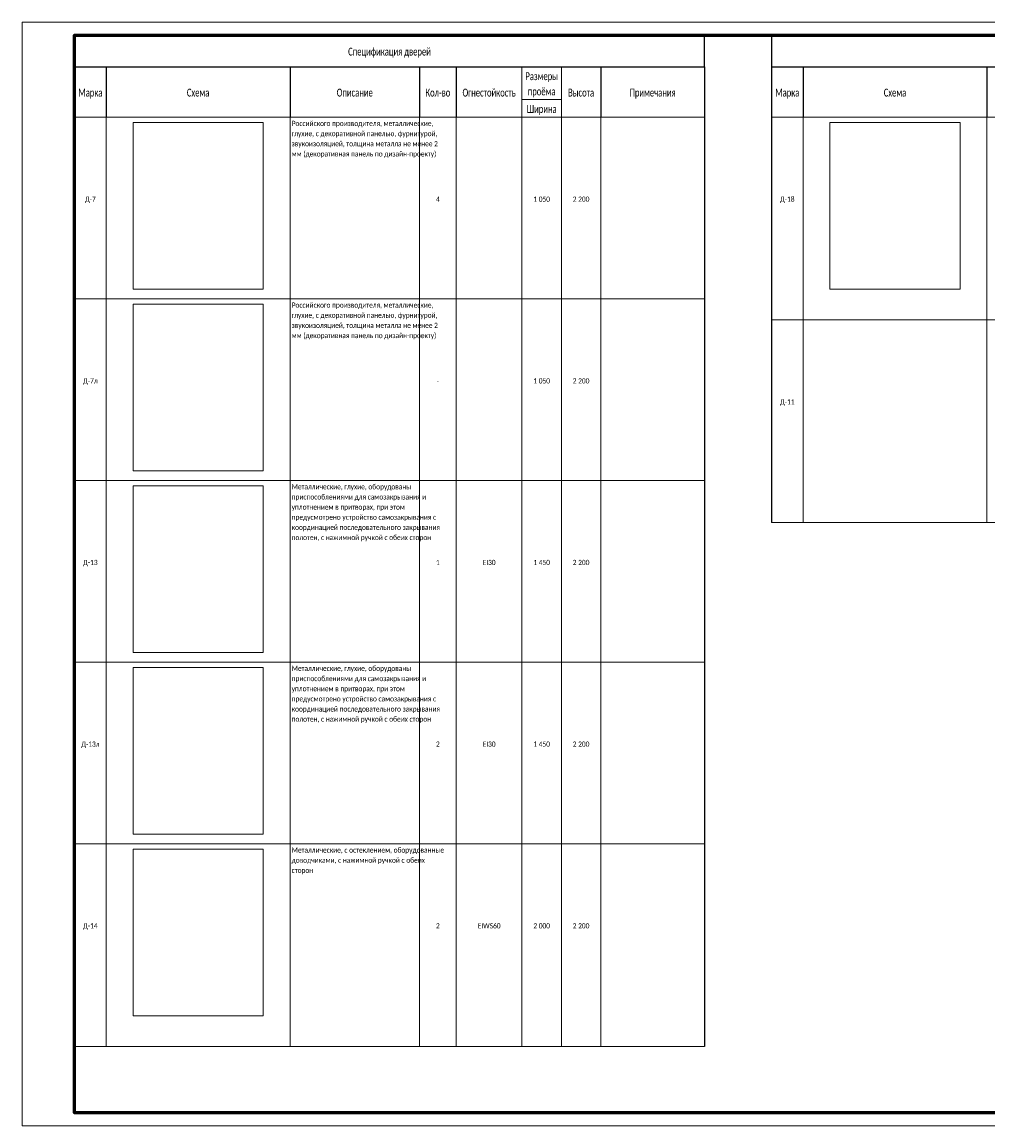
# Paper-space layout '3_Двери' of a CAD drawing. Header units: millimetres. Extents: x -3 to 879, y -117 to 490.
# Tile 1 of 4: x -3 to 365, y -2 to 418. Entities that reach past the tile are written whole.
import ezdxf
from ezdxf.enums import TextEntityAlignment as Align

# ---------------------------------------------------------------- set-up
doc = ezdxf.new("R2010")
doc.units = ezdxf.units.MM
doc.layers.get('Defpoints').update_dxf_attribs({"color": 31})
doc.layers.add('Подпись', color=7, linetype='Continuous')
doc.styles.add('Calibri Light_2', font='Calibri light.ttf', dxfattribs={"width": 0.7, "height": 250})
doc.styles.add('Calibri Light_4', font='Calibri light.ttf', dxfattribs={"width": 0.75, "height": 250})
doc.styles.add('fl_iso paper', font='isocpeur.ttf', dxfattribs={"width": 0.8, "oblique": 10})
picture_1 = doc.add_image_def('image2.jpg', size_in_pixel=(1500, 1921))
picture_2 = doc.add_image_def('image3.jpg', size_in_pixel=(1500, 1921))
picture_3 = doc.add_image_def('image4.jpg', size_in_pixel=(1500, 1921))
picture_4 = doc.add_image_def('image5.jpg', size_in_pixel=(1500, 1921))
picture_5 = doc.add_image_def('image6.jpg', size_in_pixel=(1500, 1921))
picture_6 = doc.add_image_def('image7.jpg', size_in_pixel=(1500, 1921))

# ---------------------------------------------------------------- blocks, each defined once
blk = doc.blocks.new('*U350')
at = {"true_color": 0x496100}
h = blk.add_hatch(color=58, dxfattribs=at)
h.paths.add_polyline_path([(-38.22, 5.11), (-37.27, 5.11), (-37.27, 14.07), (-40.91, 14.07), (-40.91, 11.94), (-39.43, 11.94, -0.414214), (-38.22, 10.73)])
h.paths.add_polyline_path([(-39.58, 12.6, -1), (-38.59, 12.6, -1)], flags=16)
h.paths.add_polyline_path([(-40.91, 5.11), (-39.96, 5.11), (-39.96, 10.47, 0.362106), (-40.91, 11.62)])
h.paths.add_polyline_path([(-39.72, 5.11), (-38.83, 5.11), (-38.83, 8.08, 1), (-39.72, 8.08)], flags=17)
h.paths.add_polyline_path([(-41.33, 11.62, 0.362106), (-42.28, 10.47), (-42.28, 5.11), (-41.33, 5.11)])
h.paths.add_polyline_path([(-43.78, 5.11), (-42.89, 5.11), (-42.89, 8.08, 1), (-43.78, 8.08)])
h.paths.add_polyline_path([(-44.02, 10.47, 0.362106), (-44.97, 11.62), (-44.97, 5.11), (-44.02, 5.11)])
h.paths.add_polyline_path([(-41.33, 11.94), (-41.33, 14.07), (-44.97, 14.07), (-44.97, 11.94)])
h.paths.add_polyline_path([(-43.64, 12.6, -1), (-42.65, 12.6, -1)], flags=16)
h.paths.add_polyline_path([(-49.03, 14.07), (-49.03, 5.11), (-48.08, 5.11), (-48.08, 10.73, -0.414214), (-46.86, 11.94), (-45.39, 11.94), (-45.39, 14.07)])
h.paths.add_polyline_path([(-46.71, 12.6, -1), (-47.7, 12.6, -1)], flags=16)
h.paths.add_polyline_path([(-45.39, 11.62, 0.362106), (-46.34, 10.47), (-46.34, 5.11), (-45.39, 5.11)])
h.paths.add_polyline_path([(-46.95, 8.08, 1), (-47.84, 8.08), (-47.84, 5.11), (-46.95, 5.11)])
for points in [[(-48.08, 4.5), (-49.03, 4.5), (-49.03, 1.1), (-48.08, 1.1)], [(-42.89, 4.5), (-43.78, 4.5), (-43.78, 4.1), (-44.02, 4.1), (-44.02, 3.86), (-43.78, 3.86), (-43.78, 1.1), (-42.89, 1.1), (-42.89, 3.86), (-42.28, 3.86), (-42.28, 4.1), (-42.89, 4.1)], [(-45.62, 2.6), (-45.62, 1.1), (-45.39, 1.1), (-45.39, 2.6, 0.685463), (-46.95, 3.21), (-46.95, 3.5), (-47.84, 3.5), (-47.84, 1.1), (-46.95, 1.1), (-46.95, 2.6, -1)], [(-41.33, 2.78), (-40.91, 2.78), (-40.91, 3.02), (-41.33, 3.02), (-41.33, 3.44), (-42.28, 3.44), (-42.28, 1.1), (-41.33, 1.1)]]:
    blk.add_hatch(color=58, dxfattribs=at).paths.add_polyline_path(points)
h = blk.add_hatch(color=58, dxfattribs=at)
h.paths.add_polyline_path([(-37.38, 2.19), (-38.22, 2.19), (-38.22, 2.09, -1), (-39.72, 2.09), (-39.72, 2.8), (-37.27, 2.8, 10.837833)])
h.paths.add_polyline_path([(-39.72, 3.02), (-39.72, 3.51, -1), (-38.22, 3.51), (-38.22, 3.02)], flags=16)
at = {"linetype": 'Continuous', "lineweight": 60}
for p, q in [((-185, 55), (0, 55)), ((-185, 0), (-185, 55)), ((-175, 55), (-175, 30)), ((-165, 55), (-165, 0)), ((-155, 55), (-155, 30)), ((-145, 55), (-145, 0)), ((-130, 55), (-130, 0)), ((-120, 0), (-120, 54.99)), ((-120, 45), (0, 45)), ((-185, 35), (-120, 35)), ((-185, 30), (0, 30)), ((-50, 0), (-50, 30)), ((-35, 30), (-35, 15)), ((-20, 30), (-20, 15)), ((-50, 25), (0, 25)), ((-120, 15), (0, 15))]:
    blk.add_line(p, q, dxfattribs=at)
at = {"linetype": 'Continuous', "lineweight": 25}
for p, q in [((-185, 50), (-120, 50)), ((-185, 45), (-120, 45)), ((-185, 40), (-120, 40)), ((-185, 25), (-120, 25)), ((-185, 20), (-120, 20)), ((-185, 15), (-120, 15)), ((-185, 10), (-120, 10)), ((-185, 5), (-120, 5))]:
    blk.add_line(p, q, dxfattribs=at)
at = {"color": 58, "true_color": 0x496100}
for p, q in [((-45.39, 14.07), (-49.03, 14.07)), ((-49.03, 14.07), (-49.03, 5.11)), ((-45.39, 11.94), (-45.39, 14.07)), ((-41.33, 14.07), (-44.97, 14.07)), ((-44.97, 14.07), (-44.97, 11.94)), ((-41.33, 11.94), (-41.33, 14.07)), ((-40.91, 11.94), (-40.91, 14.07)), ((-40.91, 14.07), (-37.27, 14.07)), ((-37.27, 14.07), (-37.27, 5.11)), ((-48.08, 5.11), (-48.08, 10.73)), ((-45.39, 11.94), (-46.86, 11.94)), ((-46.34, 5.11), (-46.34, 10.47)), ((-45.39, 5.11), (-45.39, 11.62)), ((-44.97, 11.94), (-41.33, 11.94)), ((-44.97, 11.62), (-44.97, 5.11)), ((-44.02, 5.11), (-44.02, 10.47)), ((-42.28, 5.11), (-42.28, 10.47)), ((-41.33, 5.11), (-41.33, 11.62)), ((-40.91, 11.94), (-39.43, 11.94)), ((-40.91, 5.11), (-40.91, 11.62)), ((-39.96, 5.11), (-39.96, 10.47)), ((-38.22, 5.11), (-38.22, 10.73)), ((-49.03, 5.11), (-48.08, 5.11)), ((-49.03, 4.5), (-48.08, 4.5)), ((-49.03, 4.5), (-49.03, 1.1)), ((-48.08, 4.5), (-48.08, 1.1)), ((-47.84, 5.11), (-47.84, 8.08)), ((-47.84, 5.11), (-46.95, 5.11)), ((-46.95, 5.11), (-46.95, 8.08)), ((-46.34, 5.11), (-45.39, 5.11)), ((-44.97, 5.11), (-44.02, 5.11)), ((-43.78, 5.11), (-43.78, 8.08)), ((-43.78, 5.11), (-42.89, 5.11)), ((-43.78, 4.5), (-43.78, 4.1)), ((-43.78, 4.5), (-42.89, 4.5)), ((-42.89, 5.11), (-42.89, 8.08)), ((-42.89, 4.5), (-42.89, 4.1)), ((-42.28, 5.11), (-41.33, 5.11)), ((-39.96, 5.11), (-40.91, 5.11)), ((-39.72, 5.11), (-39.72, 8.08)), ((-38.83, 5.11), (-39.72, 5.11)), ((-38.83, 5.11), (-38.83, 8.08)), ((-37.27, 5.11), (-38.22, 5.11)), ((-48.08, 1.1), (-49.03, 1.1)), ((-46.95, 3.5), (-47.84, 3.5)), ((-47.84, 3.5), (-47.84, 1.1)), ((-47.84, 1.1), (-46.95, 1.1)), ((-46.95, 3.5), (-46.95, 3.21)), ((-46.95, 2.6), (-46.95, 1.1)), ((-45.62, 2.6), (-45.62, 1.1)), ((-45.62, 1.1), (-45.39, 1.1)), ((-45.39, 2.6), (-45.39, 1.1)), ((-44.02, 4.1), (-43.78, 4.1)), ((-44.02, 4.1), (-44.02, 3.86)), ((-44.02, 3.86), (-43.78, 3.86)), ((-43.78, 3.86), (-43.78, 1.1)), ((-43.78, 1.1), (-42.89, 1.1)), ((-42.28, 4.1), (-42.89, 4.1)), ((-42.89, 3.86), (-42.89, 1.1)), ((-42.28, 3.86), (-42.89, 3.86)), ((-42.28, 3.86), (-42.28, 4.1)), ((-41.33, 3.44), (-42.28, 3.44)), ((-42.28, 3.44), (-42.28, 1.1)), ((-42.28, 1.1), (-41.33, 1.1)), ((-41.33, 3.44), (-41.33, 3.02)), ((-40.91, 3.02), (-41.33, 3.02)), ((-40.91, 2.78), (-41.33, 2.78)), ((-41.33, 2.78), (-41.33, 1.1)), ((-40.91, 3.02), (-40.91, 2.78)), ((-39.72, 3.51), (-39.72, 3.02)), ((-39.72, 3.02), (-38.22, 3.02)), ((-39.72, 2.8), (-39.72, 2.09)), ((-37.27, 2.8), (-39.72, 2.8)), ((-38.22, 3.51), (-38.22, 3.02)), ((-37.38, 2.19), (-38.22, 2.19)), ((-38.22, 2.09), (-38.22, 2.19))]:
    blk.add_line(p, q, dxfattribs=at)
at = {"linetype": 'Continuous', "lineweight": 60, "ltscale": 2}
blk.add_lwpolyline([(0, 410), (0, 0), (-569, 0), (-569, 410)], close=True, dxfattribs=at)
at = {"color": 58, "true_color": 0x496100}
for centre in [(-47.21, 12.6), (-43.15, 12.6), (-39.09, 12.6)]:
    blk.add_circle(centre, 0.493, dxfattribs=at)
for centre, radius, start, end in [((-46.86, 10.73), 1.22, 90, 180), ((-47.4, 8.08), 0.445, 0, 180), ((-45.18, 10.47), 1.16, 100.3774, 180), ((-45.18, 10.47), 1.16, 0, 79.6226), ((-43.34, 8.08), 0.445, 0, 180), ((-41.12, 10.47), 1.16, 100.3774, 180), ((-41.12, 10.47), 1.16, 0, 79.6226), ((-39.28, 8.08), 0.445, 0, 180), ((-39.43, 10.73), 1.22, 0, 90), ((-38.97, 2.8), 1.7, 0, 338.9131), ((-38.97, 3.51), 0.751, 0, 180), ((-46.29, 2.6), 0.9, 0, 137.7168), ((-46.29, 2.6), 0.666, 0, 180), ((-38.97, 2.09), 0.751, 180, 0)]:
    blk.add_arc(centre, radius, start, end, dxfattribs=at)
at = {"layer": 'Defpoints', "color": 6, "lineweight": 5}
blk.add_lwpolyline([(5, 415), (5, -5), (-589, -5), (-589, 415)], close=True, dxfattribs=at)
at = {"layer": 'Подпись', "color": 160, "true_color": 0x003df5}
for points in [[(-143.6, 27.49), (-142.91, 27.7), (-142.04, 28.32), (-141.24, 29.18), (-140.48, 30.09), (-140.13, 30.77), (-140.03, 31.44), (-140.07, 31.71), (-140.33, 31.46), (-140.5, 30.81), (-140.68, 30.05), (-140.87, 28.84), (-141.05, 28.09), (-141.38, 27.14), (-141.95, 25.77), (-142.92, 24.25), (-143.78, 23.8), (-144.3, 24.1), (-144.2, 24.95), (-143.28, 25.69), (-142.3, 26.32), (-141.35, 26.93), (-140.92, 27.26), (-140.46, 27.8), (-140.13, 28.54), (-140.11, 28.58)], [(-140.68, 29.15), (-140.76, 29.25), (-140.75, 29.32), (-140.6, 29.44), (-140.37, 29.59), (-139.93, 30.04), (-139.42, 30.59), (-138.75, 30.78), (-138.24, 30.46), (-138.23, 29.73), (-138.67, 28.67), (-139.34, 27.63), (-139.78, 27.01), (-140.1, 26.77), (-140.05, 27.36), (-139.47, 28.15), (-138.84, 28.51), (-138.33, 28.45), (-138.2, 27.88), (-138.72, 26.03), (-139.26, 24.92), (-139.74, 24.38), (-140.42, 24.24), (-140.94, 24.59), (-141.21, 25.49), (-141.2, 25.7), (-141.05, 25.89), (-140.38, 26.23), (-139.76, 26.55), (-139.57, 26.62), (-139.42, 26.65), (-139.22, 26.77), (-139.04, 26.86), (-138.9, 26.87), (-138.69, 26.97), (-138.35, 27.14), (-138.1, 27.27), (-137.96, 27.34), (-137.84, 27.46), (-137.81, 27.51), (-137.83, 27.56), (-137.91, 27.51), (-137.99, 27.43), (-138.01, 27.37), (-138.09, 27.16), (-138.16, 26.92), (-138.22, 26.64), (-138.23, 26.36), (-138.1, 26.15), (-137.68, 26.17), (-137.16, 26.45), (-136.74, 26.74), (-136.42, 27.08), (-136.31, 27.56), (-136.5, 27.94), (-137.09, 27.92), (-137.51, 27.46), (-137.83, 26.92), (-137.98, 26.45), (-137.89, 26.47), (-137.58, 26.63), (-137.12, 26.87), (-136.9, 27.05), (-136.78, 27.15), (-136.72, 27.27), (-136.81, 27.22), (-136.92, 27.11), (-137, 26.96), (-137.06, 26.67), (-137.01, 26.53), (-136.84, 26.49), (-136.42, 26.55), (-135.92, 26.88), (-135.44, 27.21), (-134.88, 27.88), (-134.15, 29.18), (-133.84, 29.72), (-133.44, 30.46), (-133.23, 31.22), (-133.23, 31.91), (-133.29, 32.08), (-133.54, 32.01), (-134, 31.37), (-134.67, 30), (-135.29, 28.55), (-135.82, 27.47), (-136.16, 26.83), (-136.51, 26.14), (-137, 25.18), (-137.22, 24.78), (-137.49, 24.32), (-137.81, 23.72), (-138.02, 23.37), (-138.25, 23), (-138.35, 22.84), (-138.43, 22.81), (-138.44, 23.02), (-138.3, 23.54), (-138.11, 24.12), (-137.86, 24.81), (-137.54, 25.52), (-137.09, 26.12), (-136.5, 26.44), (-135.8, 26.64), (-135.13, 26.8), (-134.72, 26.89), (-134.59, 26.93), (-134.54, 26.94), (-134.59, 26.89), (-134.7, 26.84), (-134.88, 26.71), (-135.01, 26.61), (-135.07, 26.53), (-135.01, 26.46), (-134.82, 26.51), (-134.63, 26.6), (-134.5, 26.69)], [(-132.95, 28.08), (-132.21, 28.34), (-131.48, 28.67), (-130.51, 29.08), (-129.81, 29.4), (-129.3, 29.62), (-128.78, 29.75), (-128.35, 29.87), (-128.26, 29.88)], [(-140.11, 28.58), (-140.42, 27.68), (-140.72, 26.59), (-141.04, 25.68), (-141.32, 24.95), (-141.42, 24.5)], [(-134.02, 26.94), (-133.98, 26.99), (-133.97, 27.06), (-133.97, 27.19), (-133.94, 27.26), (-133.88, 27.4), (-133.81, 27.57), (-133.77, 27.67), (-133.75, 27.71), (-133.76, 27.76), (-133.71, 27.76), (-133.64, 27.76)]]:
    blk.add_spline(points, degree=3, dxfattribs=at)
at = {"style": 'fl_iso paper'}
for s, insert, char_height, attachment_point in [('ИНТР-АИ', (-4.44, 50), 2.9, 6), ('Изм.', (-184.47, 33.71), 2.9, 1), ('Кол.уч.', (-174.73, 33.77), 2.9, 1), ('Лист', (-164.73, 33.74), 2.9, 1), ('Nдок.', (-154.73, 33.74), 2.9, 1), ('Подп.', (-144.53, 33.74), 2.9, 1), ('Дата', (-129.73, 34.18), 2.9, 1), ('ГАП', (-184.47, 25.77), 2.9, 7), ('12.25', (-128.87, 25.77), 2.9, 7), ('{\\T0.85;Залялетдинова}', (-165, 25.86), 2.9, 7), ('Разработал', (-184.47, 20), 2.9, 7), ('Клопченко А.', (-164.47, 20.82), 2.9, 7), ('12.25', (-128.87, 20.77), 2.9, 7), ('ООО "Ин тре" \\Pwww.intregroup.com', (-33.28, 2.94), 3, 7)]:
    blk.add_mtext(s, dxfattribs=dict(at, insert=insert, char_height=char_height, attachment_point=attachment_point))
at = {"attachment_point": 5, "style": 'fl_iso paper'}
for s, insert, char_height, width, line_spacing_factor in [('\\PМногофункциональный гостиничный комплекс с подземной автостоянкой, по адресу: г. Москва, проспект Мира, вл. 222/2{\\H1.25x; }', (-60, 39.8), 3.4, 120, 0.85), ('Стадия', (-42.8, 27.78), 3.5, 119.1904, 0.65), ('Лист', (-27.6, 27.78), 3.5, 119.1904, 0.65), ('Листов', (-10.1, 27.78), 3.5, 119.1904, 0.65), ('Корпус 1. 32 этаж. \\P(на отм. +109,650){\\H1.6833x; }', (-85, 22.5), 3.5, 70, 0.65), ('РД', (-42.5, 20), 3.5, 15, 0.65), ('12', (-10, 19.95), 3.5, 20, 0.65)]:
    blk.add_mtext(s, dxfattribs=dict(at, insert=insert, char_height=char_height, width=width, line_spacing_factor=line_spacing_factor))
at = {"style": 'fl_iso paper', "oblique": 10, "width": 0.8}
for tag, height, p in [('LIST', 3.5, (-27.5, 20)), ('PLAN1', 3.45, (-85, 10.26)), ('PLAN2', 3.5, (-85, 4.7))]:
    blk.add_attdef(tag, text='', height=height, dxfattribs=at).set_placement(p, align=Align.MIDDLE)

psp = doc.layouts.new('3_Двери')

# ---------------------------------------------------------------- linework, layer by layer
for p, q in [((17.18, 413.47), (17.18, 401.47)), ((256.83, 413.47), (17.18, 413.47)), ((256.83, 401.47), (256.83, 413.47)), ((282.39, 413.47), (282.39, 401.47)), ((522.05, 413.47), (282.39, 413.47)), ((17.18, 401.47), (17.18, 29.83)), ((17.18, 401.47), (256.83, 401.47)), ((256.83, 401.47), (256.83, 28.71)), ((282.39, 401.47), (282.39, 228.06)), ((282.39, 401.47), (522.05, 401.47))]:
    psp.add_line(p, q)
at = {"lineweight": 25}
for p, q in [((29.18, 401.47), (29.18, 388.99)), ((99.18, 401.47), (99.18, 388.99)), ((148.4, 401.47), (148.4, 388.99)), ((162.42, 401.47), (162.42, 388.99)), ((217.42, 401.47), (217.42, 388.99)), ((294.39, 401.47), (294.39, 388.99)), ((364.39, 401.47), (364.39, 388.99)), ((29.18, 388.99), (29.18, 382.3)), ((99.18, 388.99), (99.18, 382.3)), ((148.4, 388.99), (148.4, 382.3)), ((162.42, 388.99), (162.42, 382.3)), ((217.42, 388.99), (217.42, 382.3)), ((294.39, 388.99), (294.39, 382.3)), ((364.39, 388.99), (364.39, 382.3))]:
    psp.add_line(p, q, dxfattribs=at)
at = {"lineweight": 5}
for p, q in [((187.42, 401.47), (187.42, 388.99)), ((202.42, 401.47), (202.42, 388.99)), ((202.42, 388.99), (187.42, 388.99)), ((187.42, 388.99), (187.42, 382.3)), ((202.42, 388.99), (202.42, 382.3)), ((29.18, 382.3), (17.18, 382.3)), ((99.18, 382.3), (29.18, 382.3)), ((29.18, 382.3), (29.18, 290.18)), ((148.4, 382.3), (99.18, 382.3)), ((99.18, 382.3), (99.18, 290.18)), ((162.42, 382.3), (148.4, 382.3)), ((148.4, 382.3), (148.4, 290.18)), ((187.42, 382.3), (162.42, 382.3)), ((162.42, 382.3), (162.42, 290.18)), ((202.42, 382.3), (187.42, 382.3)), ((187.42, 382.3), (187.42, 290.18)), ((217.42, 382.3), (202.42, 382.3)), ((202.42, 382.3), (202.42, 290.18)), ((256.83, 382.3), (217.42, 382.3)), ((217.42, 382.3), (217.42, 290.18)), ((294.39, 382.3), (282.39, 382.3)), ((294.39, 382.3), (282.39, 382.3)), ((364.39, 382.3), (294.39, 382.3)), ((364.39, 382.3), (294.39, 382.3)), ((294.39, 382.3), (294.39, 290.18)), ((413.61, 382.3), (364.39, 382.3)), ((413.61, 382.3), (364.39, 382.3)), ((364.39, 382.3), (364.39, 290.18)), ((29.18, 313.18), (17.18, 313.18)), ((99.18, 313.18), (29.18, 313.18)), ((29.18, 313.18), (29.18, 221.06)), ((148.4, 313.18), (99.18, 313.18)), ((99.18, 313.18), (99.18, 221.06)), ((162.42, 313.18), (148.4, 313.18)), ((148.4, 313.18), (148.4, 221.06)), ((187.42, 313.18), (162.42, 313.18)), ((162.42, 313.18), (162.42, 221.06)), ((202.42, 313.18), (187.42, 313.18)), ((187.42, 313.18), (187.42, 221.06)), ((217.42, 313.18), (202.42, 313.18)), ((202.42, 313.18), (202.42, 221.06)), ((256.83, 313.18), (217.42, 313.18)), ((217.42, 313.18), (217.42, 221.06)), ((294.39, 305.18), (282.39, 305.18)), ((364.39, 305.18), (294.39, 305.18)), ((294.39, 305.18), (294.39, 228.06)), ((413.61, 305.18), (364.39, 305.18)), ((364.39, 305.18), (364.39, 228.06)), ((29.18, 244.06), (17.18, 244.06)), ((29.18, 244.06), (17.18, 244.06)), ((99.18, 244.06), (29.18, 244.06)), ((99.18, 244.06), (29.18, 244.06)), ((29.18, 244.06), (29.18, 159.95)), ((148.4, 244.06), (99.18, 244.06)), ((148.4, 244.06), (99.18, 244.06)), ((99.18, 244.06), (99.18, 159.95)), ((162.42, 244.06), (148.4, 244.06)), ((162.42, 244.06), (148.4, 244.06)), ((148.4, 244.06), (148.4, 159.95)), ((187.42, 244.06), (162.42, 244.06)), ((187.42, 244.06), (162.42, 244.06)), ((162.42, 244.06), (162.42, 159.95)), ((202.42, 244.06), (187.42, 244.06)), ((202.42, 244.06), (187.42, 244.06)), ((187.42, 244.06), (187.42, 159.95)), ((217.42, 244.06), (202.42, 244.06)), ((217.42, 244.06), (202.42, 244.06)), ((202.42, 244.06), (202.42, 159.95)), ((256.83, 244.06), (217.42, 244.06)), ((256.83, 244.06), (217.42, 244.06)), ((217.42, 244.06), (217.42, 159.95)), ((522.05, 228.06), (282.39, 228.06)), ((29.18, 174.95), (17.18, 174.95)), ((99.18, 174.95), (29.18, 174.95)), ((29.18, 174.95), (29.18, 28.71)), ((148.4, 174.95), (99.18, 174.95)), ((99.18, 174.95), (99.18, 28.71)), ((162.42, 174.95), (148.4, 174.95)), ((148.4, 174.95), (148.4, 28.71)), ((187.42, 174.95), (162.42, 174.95)), ((162.42, 174.95), (162.42, 28.71)), ((202.42, 174.95), (187.42, 174.95)), ((187.42, 174.95), (187.42, 28.71)), ((217.42, 174.95), (202.42, 174.95)), ((202.42, 174.95), (202.42, 28.71)), ((256.83, 174.95), (217.42, 174.95)), ((217.42, 174.95), (217.42, 28.71)), ((256.83, 105.83), (17.18, 105.83)), ((29.18, 105.83), (17.18, 105.83)), ((29.18, 105.83), (17.18, 105.83)), ((99.18, 105.83), (29.18, 105.83)), ((99.18, 105.83), (29.18, 105.83)), ((148.4, 105.83), (99.18, 105.83)), ((148.4, 105.83), (99.18, 105.83)), ((162.42, 105.83), (148.4, 105.83)), ((162.42, 105.83), (148.4, 105.83)), ((187.42, 105.83), (162.42, 105.83)), ((187.42, 105.83), (162.42, 105.83)), ((202.42, 105.83), (187.42, 105.83)), ((202.42, 105.83), (187.42, 105.83)), ((217.42, 105.83), (202.42, 105.83)), ((217.42, 105.83), (202.42, 105.83)), ((256.83, 105.83), (217.42, 105.83)), ((256.83, 105.83), (217.42, 105.83)), ((29.18, 28.71), (17.18, 28.71)), ((99.18, 28.71), (29.18, 28.71)), ((148.4, 28.71), (99.18, 28.71)), ((162.42, 28.71), (148.4, 28.71)), ((187.42, 28.71), (162.42, 28.71)), ((202.42, 28.71), (187.42, 28.71)), ((217.42, 28.71), (202.42, 28.71)), ((256.83, 28.71), (217.42, 28.71))]:
    psp.add_line(p, q, dxfattribs=at)

# ---------------------------------------------------------------- block references
at = {"color": 1, "lineweight": 18}
psp.add_blockref('*U350', (586.18, 3.47), dxfattribs=at).add_auto_attribs({'PLAN2': 'дверных проемов', 'PLAN1': 'Спецификация элементов заполнения', 'LIST': '3'})

# ---------------------------------------------------------------- texts
at = {"line_spacing_factor": 1.158048}
for s, insert, char_height, width, attachment_point, style in [('Спецификация дверей', (137.01, 408.73), 3, 39.1189, 2, 'Calibri Light_2'), ('Размеры\\Pпроёма', (194.92, 399.38), 3, 15.3848, 2, 'Calibri Light_2'), ('Марка', (23.18, 393.14), 3, 11.4432, 2, 'Calibri Light_2'), ('Схема', (64.18, 393.14), 3, 10.638, 2, 'Calibri Light_2'), ('Описание', (123.79, 393.14), 3, 17.2072, 2, 'Calibri Light_2'), ('Кол-во', (155.41, 393.14), 3, 11.8247, 2, 'Calibri Light_2'), ('Огнестойкость', (174.92, 393.14), 3, 25.4294, 2, 'Calibri Light_2'), ('Высота', (209.92, 393.14), 3, 12.3757, 2, 'Calibri Light_2'), ('Примечания', (237.13, 393.14), 3, 21.8693, 2, 'Calibri Light_2'), ('Марка', (288.39, 393.14), 3, 11.4432, 2, 'Calibri Light_2'), ('Схема', (329.39, 393.14), 3, 10.638, 2, 'Calibri Light_2'), ('Ширина', (194.92, 386.9), 3, 14.2829, 2, 'Calibri Light_2'), ('Российского производителя, металлические,\\Pглухие, с декоративной панелью, фурнитурой,\\Pзвукоизоляцией, толщина металла не менее 2\\Pмм (декоративная панель по дизайн-проекту)', (99.78, 380.91), 2, 53.9669, 1, 'Calibri Light_4'), ('Д-7', (23.18, 352.08), 2, 4.0122, 2, 'Calibri Light_4'), ('4', (155.41, 352.08), 2, 4.2382, 2, 'Calibri Light_4'), ('1 050', (194.92, 352.08), 2, 6.2726, 2, 'Calibri Light_4'), ('2 200', (209.92, 352.08), 2, 6.2726, 2, 'Calibri Light_4'), ('Д-18', (288.39, 352.08), 2, 5.4249, 2, 'Calibri Light_4'), ('Российского производителя, металлические,\\Pглухие, с декоративной панелью, фурнитурой,\\Pзвукоизоляцией, толщина металла не менее 2\\Pмм (декоративная панель по дизайн-проекту)', (99.78, 311.79), 2, 53.9669, 1, 'Calibri Light_4'), ('Д-7л', (23.18, 282.96), 2, 5.3967, 2, 'Calibri Light_4'), ('-', (155.41, 282.96), 2, 4.2382, 2, 'Calibri Light_4'), ('1 050', (194.92, 282.96), 2, 6.2726, 2, 'Calibri Light_4'), ('2 200', (209.92, 282.96), 2, 6.2726, 2, 'Calibri Light_4'), ('Д-11', (288.39, 274.96), 2, 5.4249, 2, 'Calibri Light_4'), ('Металлические, глухие, оборудованы\\Pприспособлениями для самозакрывания и\\Pуплотнением в притворах, при этом\\Pпредусмотрено устройство самозакрывания с\\Pкоординацией последовательного закрывания\\Pполотен, с нажимной ручкой с обеих сторон', (99.78, 242.67), 2, 54.7298, 1, 'Calibri Light_4'), ('Д-13', (23.18, 213.85), 2, 5.4249, 2, 'Calibri Light_4'), ('1', (155.41, 213.85), 2, 4.2382, 2, 'Calibri Light_4'), ('EI30', (174.92, 213.85), 2, 4.8598, 2, 'Calibri Light_4'), ('1 450', (194.92, 213.85), 2, 6.2726, 2, 'Calibri Light_4'), ('2 200', (209.92, 213.85), 2, 6.2726, 2, 'Calibri Light_4'), ('Металлические, глухие, оборудованы\\Pприспособлениями для самозакрывания и\\Pуплотнением в притворах, при этом\\Pпредусмотрено устройство самозакрывания с\\Pкоординацией последовательного закрывания\\Pполотен, с нажимной ручкой с обеих сторон', (99.78, 173.56), 2, 54.7298, 1, 'Calibri Light_4'), ('Д-13л', (23.18, 144.73), 2, 6.8094, 2, 'Calibri Light_4'), ('2', (155.41, 144.73), 2, 4.2382, 2, 'Calibri Light_4'), ('EI30', (174.92, 144.73), 2, 4.8598, 2, 'Calibri Light_4'), ('1 450', (194.92, 144.73), 2, 6.2726, 2, 'Calibri Light_4'), ('2 200', (209.92, 144.73), 2, 6.2726, 2, 'Calibri Light_4'), ('Металлические, с остеклением, оборудованные\\Pдоводчиками, с нажимной ручкой с обеих\\Pсторон', (99.78, 104.44), 2, 56.3686, 1, 'Calibri Light_4'), ('Д-14', (23.18, 75.61), 2, 5.4249, 2, 'Calibri Light_4'), ('2', (155.41, 75.61), 2, 2.8255, 2, 'Calibri Light_4'), ('EIWS60', (174.92, 75.61), 2, 8.533, 2, 'Calibri Light_4'), ('2 000', (194.92, 75.61), 2, 6.2726, 2, 'Calibri Light_4'), ('2 200', (209.92, 75.61), 2, 6.2726, 2, 'Calibri Light_4')]:
    psp.add_mtext(s, dxfattribs=dict(at, insert=insert, char_height=char_height, width=width, attachment_point=attachment_point, style=style))

# ---------------------------------------------------------------- pictures from other files: only their frames are drawn
at = {"color": 7, "lineweight": 0, "true_color": 0xffffff}
image = psp.add_image(picture_2, insert=(39.41, 316.85), size_in_units=(49.54, 63.44), dxfattribs=at)
image.dxf.flags = 7
image = psp.add_image(picture_6, insert=(304.63, 316.85), size_in_units=(49.54, 63.44), dxfattribs=at)
image.dxf.flags = 7
image = psp.add_image(picture_1, insert=(39.41, 247.74), size_in_units=(49.54, 63.44), dxfattribs=at)
image.dxf.flags = 7
image = psp.add_image(picture_4, insert=(39.41, 178.62), size_in_units=(49.54, 63.44), dxfattribs=at)
image.dxf.flags = 7
image = psp.add_image(picture_3, insert=(39.41, 109.5), size_in_units=(49.54, 63.44), dxfattribs=at)
image.dxf.flags = 7
image = psp.add_image(picture_5, insert=(39.41, 40.39), size_in_units=(49.54, 63.44), dxfattribs=at)
image.dxf.flags = 7

doc.saveas('drawing.dxf')
